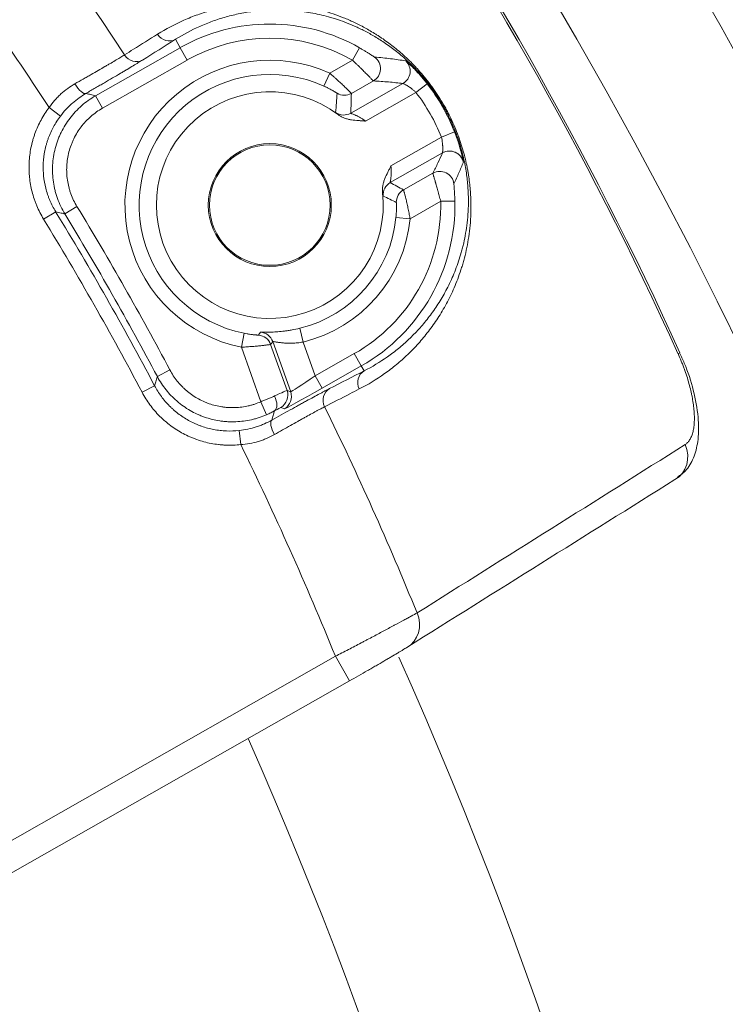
# Model space of a CAD drawing. Header units: millimetres. Extents: x 28 to 2257, y 19 to 785.
# Tile 26 of 55: x 1157 to 1182, y 599 to 634. Entities that reach past the tile are written whole.
import ezdxf

# ---------------------------------------------------------------- set-up
doc = ezdxf.new("R2010")
doc.units = ezdxf.units.MM
doc.layers.add('1', color=7, linetype='Continuous', true_color=0xffffff)

msp = doc.modelspace()

# ---------------------------------------------------------------- linework, layer by layer
at = {"layer": '1', "color": 155, "linetype": 'Continuous', "lineweight": 18}
for p, q in [((1162.378, 633.044), (1162.211, 633.339)), ((1159.388, 631.344), (1162.378, 633.044)), ((1162.625, 632.609), (1162.378, 633.044)), ((1168.704, 633.037), (1168.456, 632.603)), ((1162.625, 632.609), (1159.635, 630.91)), ((1167.648, 632.144), (1168.456, 632.603)), ((1167.648, 632.144), (1167.441, 631.689)), ((1168.39, 630.733), (1170.233, 631.78)), ((1169.189, 631.87), (1168.412, 631.428)), ((1171.085, 631.77), (1170.689, 631.465)), ((1159.635, 630.91), (1159.388, 631.344)), ((1170.689, 631.465), (1168.91, 630.453)), ((1158.149, 630.63), (1157.75, 630.931)), ((1169.808, 628.873), (1171.587, 629.885)), ((1172.052, 630.069), (1171.587, 629.885)), ((1171.626, 629.331), (1169.783, 628.284)), ((1170.25, 628.027), (1171.286, 628.616)), ((1158.735, 627.437), (1158.308, 627.178)), ((1171.563, 627.623), (1170.484, 627.009)), ((1171.563, 627.623), (1172.062, 627.634)), ((1157.983, 627.257), (1157.556, 626.996)), ((1170.484, 627.009), (1169.986, 627.058)), ((1164.538, 622.477), (1164.636, 622.967)), ((1166.708, 622.659), (1166.59, 623.144)), ((1165.565, 622.574), (1166.143, 620.951)), ((1166.272, 620.904), (1165.641, 622.674)), ((1166.708, 622.659), (1167.134, 621.464)), ((1165.224, 620.554), (1164.538, 622.477)), ((1167.134, 621.464), (1168.515, 622.249)), ((1168.515, 622.249), (1168.762, 621.814)), ((1179.998, 622.282), (1179.932, 622.252)), ((1168.762, 621.814), (1167.381, 621.029)), ((1168.762, 621.814), (1168.86, 621.641)), ((1162.012, 621.673), (1161.57, 621.439)), ((1161.472, 621.119), (1161.03, 620.886)), ((1167.134, 621.464), (1167.381, 621.029)), ((1166.143, 620.951), (1166.272, 620.904)), ((1165.224, 620.554), (1165.424, 620.096)), ((1166.048, 620.301), (1165.919, 620.349)), ((1164.455, 619.536), (1164.51, 619.04)), ((1151.221, 602.118), (1167.848, 611.57)), ((1168.342, 610.701), (1167.848, 611.57)), ((1168.342, 610.701), (1151.715, 601.249))]:
    msp.add_line(p, q, dxfattribs=at)
for centre, radius in [((1026.045, 547.094), 191), ((1026.045, 547.094), 177.917), ((1026.045, 547.094), 173.281), ((1165.536, 627.49), 2.169), ((1165.536, 627.49), 2.125)]:
    msp.add_circle(centre, radius, dxfattribs=at)
for centre, radius, start, end in [((1062.951, 569.176), 128.458, 24.40463, 34.82735), ((1062.951, 569.176), 128.531, 24.40463, 34.82735), ((1062.951, 569.176), 116.384, 33.13321, 37.05839), ((1062.951, 569.176), 113.139, 33.08158, 37.2257), ((1165.536, 627.49), 6.389, 60.2681, 119.616), ((1165.536, 627.49), 5.889, 60.2681, 119.616), ((1165.536, 627.49), 5.111, 65.5908, 258.747), ((1165.536, 627.49), 4.611, 65.5908, 258.747), ((1165.536, 627.49), 7.009, 21.5909, 37.6411), ((1165.536, 627.49), 4, 52.7727, 6.4593), ((1165.536, 627.49), 6.509, 21.5909, 37.6411), ((1062.951, 569.176), 112.111, 27.92133, 31.31064), ((1165.536, 627.49), 6.029, 299.616, 1.2663), ((1165.536, 627.49), 6.529, 299.616, 1.2663), ((1062.951, 569.176), 111.375, 27.79958, 31.43239), ((1062.951, 569.176), 111.611, 27.92133, 31.31064), ((1165.536, 627.49), 4.471, 283.6432, 354.4575), ((1062.951, 569.176), 110.875, 27.79958, 31.43239), ((1165.536, 627.49), 4.971, 283.6432, 354.4575), ((1062.951, 569.176), 116.384, 22.17359, 26.09876), ((1062.951, 569.176), 113.139, 22.00628, 26.1504), ((1026.045, 547.094), 157.803, 275.78031, 24.10625), ((1026.045, 547.094), 151.776, 276.03, 23.93437)]:
    msp.add_arc(centre, radius, start, end, dxfattribs=at)
for centre, major_axis, ratio, start_param, end_param in [((1161.964, 633.773), (-0.266, 0.424), 0.927163, 1.587455, 3.094994), ((1160.8, 633.043), (-0.266, 0.424), 0.927162, 1.587651, 3.094994), ((1168.942, 632.304), (0.025, 0.499), 0.999471, 3.708128, 5.71665), ((1169.986, 632.215), (0.06, 0.496), 0.999569, 3.777993, 5.646785), ((1158.807, 631.865), (-0.25, 0.433), 0.34841, 1.590254, 3.122973), ((1168.165, 631.863), (0.5, -0.006), 0.999796, 4.183376, 5.241402), ((1168.143, 631.167), (0.499, -0.025), 0.999786, 4.145636, 5.279142), ((1171.873, 628.897), (-0.457, 0.203), 0.999569, 3.777993, 5.646785), ((1171.533, 628.181), (0.446, -0.226), 0.9995, 0.584568, 2.557025), ((1170.03, 627.849), (0.234, 0.442), 0.999786, 1.004044, 2.137549), ((1170.497, 627.592), (0.247, 0.435), 0.999794, 1.033597, 2.107996), ((1165.094, 622.406), (0.396, -0.306), 0.999785, 0.999996, 2.141597), ((1165.17, 622.506), (0.398, -0.303), 0.999783, 0.993249, 2.148344), ((1169.107, 621.206), (-0.228, 0.445), 0.927163, 0.046599, 1.554138), ((1167.125, 621.489), (0.853, 0.585), 0.024847, 3.15247, 4.705813), ((1165.231, 620.533), (0.912, 0.419), 0.008794, 0.016678, 1.030974), ((1165.672, 620.784), (0.174, 0.469), 0.999741, 4.014385, 5.410393), ((1167.372, 621.054), (1.324, 0.753), 0.01719, 3.156014, 4.709357), ((1165.801, 620.736), (0.174, 0.469), 0.999741, 4.014385, 5.410393), ((1167.885, 620.58), (0.228, -0.445), 0.927162, 3.188192, 4.695535), ((1165.455, 620.669), (-0.243, 0.437), 0.508204, 3.161858, 4.628365), ((1165.478, 620.098), (0.441, 0.251), 0.01719, 0.014421, 1.028717), ((1165.853, 619.47), (0.244, -0.436), 0.34841, 3.160213, 4.692931), ((1179.33, 618.676), (-0.531, 0.847), 0.925549, 3.095483, 4.566514), ((1169.87, 612.751), (-0.531, 0.848), 0.925216, 3.095581, 4.552591)]:
    msp.add_ellipse(centre, major_axis=major_axis, ratio=ratio, start_param=start_param, end_param=end_param, dxfattribs=at)
for points, knots in [([(1161.575, 633.52), (1161.871, 633.705), (1162.18, 633.87), (1162.664, 634.083), (1162.829, 634.149), (1163.081, 634.238), (1163.166, 634.267), (1163.338, 634.321), (1163.425, 634.347), (1163.688, 634.419), (1163.867, 634.461), (1164.231, 634.531), (1164.416, 634.56), (1164.794, 634.603), (1164.987, 634.618), (1165.381, 634.631), (1165.581, 634.63), (1165.992, 634.609), (1166.201, 634.59), (1166.631, 634.531), (1166.851, 634.49), (1167.133, 634.424), (1167.219, 634.403), (1167.305, 634.38), (1167.363, 634.364), (1167.392, 634.356), (1167.537, 634.314), (1167.655, 634.277), (1167.893, 634.196), (1168.013, 634.151), (1168.256, 634.052), (1168.379, 633.999), (1168.629, 633.881), (1168.755, 633.817), (1169.012, 633.677), (1169.143, 633.6), (1169.309, 633.496), (1169.343, 633.474), (1169.41, 633.43), (1169.444, 633.408), (1169.545, 633.339), (1169.613, 633.291), (1169.817, 633.142), (1169.955, 633.034), (1170.163, 632.858), (1170.233, 632.796), (1170.373, 632.667), (1170.444, 632.6), (1170.533, 632.511), (1170.55, 632.493), (1170.586, 632.457), (1170.639, 632.403), (1170.692, 632.346), (1170.798, 632.232), (1170.867, 632.153), (1171.006, 631.988), (1171.075, 631.903), (1171.178, 631.769), (1171.212, 631.724), (1171.279, 631.631), (1171.313, 631.584), (1171.477, 631.348), (1171.601, 631.15), (1171.731, 630.918), (1171.745, 630.893), (1171.773, 630.84), (1171.787, 630.814), (1171.828, 630.736), (1171.855, 630.683), (1171.933, 630.527), (1171.982, 630.422), (1172.073, 630.213), (1172.116, 630.109), (1172.175, 629.953), (1172.195, 629.901), (1172.231, 629.798), (1172.249, 629.746), (1172.299, 629.594), (1172.33, 629.494), (1172.386, 629.298), (1172.411, 629.201), (1172.456, 629.01), (1172.477, 628.916), (1172.504, 628.777), (1172.513, 628.73), (1172.529, 628.639), (1172.536, 628.594), (1172.571, 628.37), (1172.592, 628.198), (1172.612, 627.948), (1172.618, 627.866), (1172.624, 627.745), (1172.625, 627.705), (1172.628, 627.626), (1172.629, 627.586), (1172.632, 627.391), (1172.629, 627.241), (1172.615, 626.95), (1172.604, 626.809), (1172.575, 626.536), (1172.557, 626.403), (1172.515, 626.145), (1172.491, 626.02), (1172.437, 625.776), (1172.408, 625.656), (1172.36, 625.482), (1172.344, 625.425), (1172.31, 625.312), (1172.293, 625.256), (1172.203, 624.981), (1172.124, 624.774), (1171.954, 624.379), (1171.862, 624.192), (1171.669, 623.834), (1171.568, 623.663), (1171.356, 623.337), (1171.245, 623.182), (1171.016, 622.884), (1170.898, 622.742), (1170.653, 622.47), (1170.527, 622.341), (1170.269, 622.093), (1170.136, 621.975), (1169.864, 621.751), (1169.725, 621.644), (1169.298, 621.341), (1169.001, 621.161), (1168.691, 621.002)], [0, 0, 0, 0, 0.0625, 0.0625, 0.09375, 0.09375, 0.109375, 0.109375, 0.125, 0.125, 0.15625, 0.15625, 0.1875, 0.1875, 0.21875, 0.21875, 0.25, 0.25, 0.28125, 0.28125, 0.3125, 0.3125, 0.320312, 0.324219, 0.324219, 0.328125, 0.328125, 0.34375, 0.34375, 0.359375, 0.359375, 0.375, 0.375, 0.390625, 0.390625, 0.40625, 0.40625, 0.410156, 0.410156, 0.414062, 0.414062, 0.421875, 0.421875, 0.4375, 0.4375, 0.445312, 0.445312, 0.453125, 0.453125, 0.455078, 0.455078, 0.457031, 0.460937, 0.460937, 0.46875, 0.46875, 0.476562, 0.476562, 0.480469, 0.480469, 0.484375, 0.484375, 0.5, 0.5, 0.501953, 0.501953, 0.503906, 0.503906, 0.507812, 0.507812, 0.515625, 0.515625, 0.523437, 0.523437, 0.527344, 0.527344, 0.53125, 0.53125, 0.539062, 0.539062, 0.546875, 0.546875, 0.554687, 0.554687, 0.558594, 0.558594, 0.5625, 0.5625, 0.578125, 0.578125, 0.585937, 0.585937, 0.589844, 0.589844, 0.59375, 0.59375, 0.609375, 0.609375, 0.625, 0.625, 0.640625, 0.640625, 0.65625, 0.65625, 0.671875, 0.671875, 0.679687, 0.679687, 0.6875, 0.6875, 0.71875, 0.71875, 0.75, 0.75, 0.78125, 0.78125, 0.8125, 0.8125, 0.84375, 0.84375, 0.875, 0.875, 0.90625, 0.90625, 0.9375, 0.9375, 1, 1, 1, 1]), ([(1168.86, 621.641), (1169.146, 621.786), (1169.421, 621.951), (1169.816, 622.23), (1169.945, 622.328), (1170.197, 622.534), (1170.32, 622.642), (1170.56, 622.87), (1170.677, 622.989), (1170.904, 623.239), (1171.014, 623.37), (1171.228, 623.644), (1171.331, 623.787), (1171.529, 624.088), (1171.624, 624.245), (1171.804, 624.575), (1171.89, 624.748), (1172.05, 625.113), (1172.125, 625.304), (1172.226, 625.608), (1172.259, 625.713), (1172.296, 625.847), (1172.304, 625.874), (1172.318, 625.928), (1172.34, 626.011), (1172.36, 626.094), (1172.398, 626.264), (1172.422, 626.38), (1172.463, 626.619), (1172.481, 626.742), (1172.51, 626.996), (1172.521, 627.127), (1172.537, 627.398), (1172.54, 627.538), (1172.539, 627.72), (1172.539, 627.757), (1172.537, 627.831), (1172.534, 627.943), (1172.527, 628.059), (1172.51, 628.293), (1172.493, 628.455), (1172.455, 628.708), (1172.441, 628.795), (1172.408, 628.971), (1172.389, 629.061), (1172.347, 629.243), (1172.324, 629.336), (1172.272, 629.524), (1172.243, 629.62), (1172.196, 629.766), (1172.179, 629.816), (1172.153, 629.89), (1172.144, 629.916), (1172.126, 629.966), (1172.117, 629.991), (1172.069, 630.118), (1172.028, 630.219), (1171.94, 630.423), (1171.892, 630.525), (1171.816, 630.678), (1171.79, 630.73), (1171.75, 630.807), (1171.736, 630.832), (1171.708, 630.883), (1171.694, 630.909), (1171.567, 631.136), (1171.446, 631.328), (1171.3, 631.536), (1171.284, 631.559), (1171.251, 631.604), (1171.234, 631.627), (1171.185, 631.694), (1171.152, 631.738), (1171.052, 631.866), (1170.984, 631.948), (1170.85, 632.105), (1170.782, 632.181), (1170.68, 632.289), (1170.646, 632.325), (1170.578, 632.394), (1170.543, 632.429), (1170.441, 632.528), (1170.374, 632.591), (1170.24, 632.712), (1170.173, 632.769), (1169.975, 632.933), (1169.845, 633.033), (1169.652, 633.171), (1169.588, 633.215), (1169.461, 633.299), (1169.398, 633.34), (1169.211, 633.455), (1169.088, 633.525), (1168.848, 633.653), (1168.73, 633.711), (1168.497, 633.818), (1168.382, 633.866), (1168.155, 633.956), (1168.043, 633.996), (1167.878, 634.051), (1167.823, 634.069), (1167.714, 634.102), (1167.659, 634.118), (1167.497, 634.163), (1167.391, 634.189), (1167.077, 634.26), (1166.873, 634.296), (1166.475, 634.348), (1166.282, 634.364), (1165.902, 634.38), (1165.717, 634.38), (1165.353, 634.366), (1165.175, 634.351), (1164.826, 634.309), (1164.655, 634.282), (1164.32, 634.215), (1164.155, 634.175), (1163.832, 634.085), (1163.674, 634.034), (1163.364, 633.922), (1163.212, 633.861), (1162.767, 633.663), (1162.483, 633.51), (1162.211, 633.339)], [0, 0, 0, 0, 0.0625, 0.0625, 0.09375, 0.09375, 0.125, 0.125, 0.15625, 0.15625, 0.1875, 0.1875, 0.21875, 0.21875, 0.25, 0.25, 0.28125, 0.28125, 0.3125, 0.3125, 0.328125, 0.328125, 0.332031, 0.332031, 0.335937, 0.34375, 0.34375, 0.359375, 0.359375, 0.375, 0.375, 0.390625, 0.390625, 0.40625, 0.40625, 0.410156, 0.410156, 0.414062, 0.421875, 0.421875, 0.4375, 0.4375, 0.445312, 0.445312, 0.453125, 0.453125, 0.460937, 0.460937, 0.46875, 0.46875, 0.472656, 0.472656, 0.474609, 0.474609, 0.476562, 0.476562, 0.484375, 0.484375, 0.492187, 0.492187, 0.496094, 0.496094, 0.498047, 0.498047, 0.5, 0.5, 0.515625, 0.515625, 0.517578, 0.517578, 0.519531, 0.519531, 0.523437, 0.523437, 0.53125, 0.53125, 0.539062, 0.539062, 0.542969, 0.542969, 0.546875, 0.546875, 0.554687, 0.554687, 0.5625, 0.5625, 0.578125, 0.578125, 0.585937, 0.585937, 0.59375, 0.59375, 0.609375, 0.609375, 0.625, 0.625, 0.640625, 0.640625, 0.65625, 0.65625, 0.664062, 0.664062, 0.671875, 0.671875, 0.6875, 0.6875, 0.71875, 0.71875, 0.75, 0.75, 0.78125, 0.78125, 0.8125, 0.8125, 0.84375, 0.84375, 0.875, 0.875, 0.90625, 0.90625, 0.9375, 0.9375, 1, 1, 1, 1]), ([(1160.412, 632.79), (1160.518, 632.856), (1160.623, 632.923), (1161.011, 633.166), (1161.293, 633.343), (1161.575, 633.52)], [0, 0, 0, 0, 0.272793, 0.272793, 1, 1, 1, 1]), ([(1168.704, 633.037), (1168.736, 633.019), (1168.767, 633.001), (1168.814, 632.974), (1168.829, 632.965), (1168.86, 632.946), (1168.875, 632.937), (1168.919, 632.91), (1168.948, 632.892), (1168.99, 632.866), (1169.003, 632.857), (1169.03, 632.84), (1169.043, 632.832), (1169.08, 632.808), (1169.103, 632.793), (1169.134, 632.773), (1169.144, 632.766), (1169.162, 632.755), (1169.179, 632.744), (1169.193, 632.735), (1169.202, 632.729), (1169.205, 632.727), (1169.211, 632.724), (1169.213, 632.722), (1169.224, 632.715), (1169.229, 632.712), (1169.23, 632.712)], [0, 0, 0, 0, 0.125, 0.125, 0.1875, 0.1875, 0.25, 0.25, 0.375, 0.375, 0.4375, 0.4375, 0.5, 0.5, 0.625, 0.625, 0.6875, 0.6875, 0.75, 0.8125, 0.8125, 0.84375, 0.84375, 0.875, 0.875, 1, 1, 1, 1]), ([(1158.661, 631.77), (1158.76, 631.826), (1158.858, 631.881), (1159, 631.963), (1159.047, 631.989), (1159.139, 632.042), (1159.185, 632.068), (1159.318, 632.145), (1159.489, 632.243), (1159.646, 632.334), (1159.758, 632.399), (1159.795, 632.421), (1159.866, 632.463), (1159.901, 632.483), (1160.002, 632.542), (1160.126, 632.616), (1160.233, 632.68), (1160.329, 632.739), (1160.373, 632.766), (1160.412, 632.79)], [0, 0, 0, 0, 0.125, 0.125, 0.1875, 0.1875, 0.25, 0.25, 0.375, 0.5, 0.5, 0.5625, 0.5625, 0.625, 0.625, 0.75, 0.875, 0.875, 1, 1, 1, 1]), ([(1161.047, 632.609), (1161.003, 632.581), (1160.953, 632.55), (1160.843, 632.483), (1160.722, 632.409), (1160.58, 632.324), (1160.465, 632.255), (1160.425, 632.232), (1160.344, 632.184), (1160.302, 632.159), (1160.174, 632.083), (1159.996, 631.978), (1159.801, 631.864), (1159.65, 631.776), (1159.598, 631.746), (1159.493, 631.685), (1159.44, 631.654), (1159.278, 631.56), (1159.167, 631.496), (1159.054, 631.431)], [0, 0, 0, 0, 0.125, 0.125, 0.25, 0.375, 0.375, 0.4375, 0.4375, 0.5, 0.5, 0.625, 0.75, 0.75, 0.8125, 0.8125, 0.875, 0.875, 1, 1, 1, 1]), ([(1169.189, 631.87), (1169.187, 631.87), (1169.181, 631.876), (1169.166, 631.891), (1169.16, 631.897), (1169.148, 631.909), (1169.144, 631.913), (1169.136, 631.921), (1169.131, 631.926), (1169.108, 631.95), (1169.085, 631.974), (1169.051, 632.009), (1169.044, 632.016), (1169.03, 632.031), (1169.008, 632.053), (1168.968, 632.095), (1168.933, 632.13), (1168.896, 632.168), (1168.877, 632.187), (1168.818, 632.247), (1168.776, 632.289), (1168.722, 632.343), (1168.711, 632.354), (1168.688, 632.376), (1168.677, 632.388), (1168.643, 632.421), (1168.62, 632.444), (1168.551, 632.512), (1168.504, 632.557), (1168.456, 632.603)], [0, 0, 0, 0, 0.125, 0.125, 0.1875, 0.1875, 0.21875, 0.21875, 0.25, 0.25, 0.375, 0.375, 0.40625, 0.40625, 0.4375, 0.5, 0.5625, 0.5625, 0.625, 0.625, 0.75, 0.75, 0.78125, 0.78125, 0.8125, 0.8125, 0.875, 0.875, 1, 1, 1, 1]), ([(1169.23, 632.712), (1169.425, 632.696), (1169.613, 632.676), (1169.979, 632.631), (1170.156, 632.606), (1170.329, 632.579)], [0, 0, 0, 0, 0.5, 0.5, 1, 1, 1, 1]), ([(1170.329, 632.579), (1170.331, 632.579), (1170.339, 632.573), (1170.359, 632.557), (1170.367, 632.55), (1170.38, 632.538), (1170.385, 632.533), (1170.396, 632.524), (1170.401, 632.519), (1170.43, 632.493), (1170.457, 632.468), (1170.503, 632.424), (1170.52, 632.408), (1170.554, 632.374), (1170.571, 632.357), (1170.626, 632.301), (1170.665, 632.261), (1170.746, 632.174), (1170.788, 632.128), (1170.851, 632.056), (1170.872, 632.032), (1170.904, 631.994), (1170.915, 631.981), (1170.936, 631.956), (1170.947, 631.943), (1171.001, 631.877), (1171.043, 631.824), (1171.085, 631.77)], [0, 0, 0, 0, 0.125, 0.125, 0.1875, 0.1875, 0.21875, 0.21875, 0.25, 0.25, 0.375, 0.375, 0.4375, 0.4375, 0.5, 0.5, 0.625, 0.625, 0.75, 0.75, 0.8125, 0.8125, 0.84375, 0.84375, 0.875, 0.875, 1, 1, 1, 1]), ([(1167.648, 632.144), (1167.699, 632.1), (1167.748, 632.057), (1167.821, 631.993), (1167.845, 631.972), (1167.881, 631.94), (1167.893, 631.929), (1167.916, 631.908), (1167.928, 631.897), (1167.986, 631.845), (1168.029, 631.804), (1168.091, 631.746), (1168.111, 631.727), (1168.15, 631.69), (1168.169, 631.673), (1168.221, 631.622), (1168.253, 631.591), (1168.309, 631.535), (1168.333, 631.511), (1168.362, 631.482), (1168.37, 631.473), (1168.385, 631.458), (1168.391, 631.451), (1168.406, 631.435), (1168.411, 631.429), (1168.412, 631.428)], [0, 0, 0, 0, 0.125, 0.125, 0.1875, 0.1875, 0.21875, 0.21875, 0.25, 0.25, 0.375, 0.375, 0.4375, 0.4375, 0.5, 0.5, 0.625, 0.625, 0.75, 0.75, 0.8125, 0.8125, 0.875, 0.875, 1, 1, 1, 1]), ([(1157.75, 630.931), (1157.811, 631.019), (1157.876, 631.103), (1157.963, 631.204), (1157.981, 631.224), (1158.017, 631.263), (1158.035, 631.282), (1158.091, 631.339), (1158.128, 631.376), (1158.244, 631.481), (1158.324, 631.546), (1158.489, 631.666), (1158.573, 631.72), (1158.661, 631.77)], [0, 0, 0, 0, 0.25, 0.25, 0.3125, 0.3125, 0.375, 0.375, 0.5, 0.5, 0.75, 0.75, 1, 1, 1, 1]), ([(1167.907, 631.434), (1167.907, 631.435), (1167.904, 631.437), (1167.895, 631.444), (1167.891, 631.446), (1167.883, 631.452), (1167.872, 631.459), (1167.859, 631.467), (1167.845, 631.476), (1167.837, 631.481), (1167.811, 631.497), (1167.792, 631.508), (1167.759, 631.527), (1167.748, 631.533), (1167.724, 631.547), (1167.711, 631.553), (1167.674, 631.574), (1167.647, 631.588), (1167.604, 631.61), (1167.59, 631.617), (1167.561, 631.632), (1167.546, 631.639), (1167.502, 631.66), (1167.472, 631.675), (1167.441, 631.689)], [0, 0, 0, 0, 0.125, 0.125, 0.1875, 0.1875, 0.25, 0.3125, 0.3125, 0.375, 0.375, 0.5, 0.5, 0.5625, 0.5625, 0.625, 0.625, 0.75, 0.75, 0.8125, 0.8125, 0.875, 0.875, 1, 1, 1, 1]), ([(1170.233, 631.78), (1170.068, 631.8), (1169.899, 631.818), (1169.551, 631.848), (1169.373, 631.861), (1169.189, 631.87)], [0, 0, 0, 0, 0.5, 0.5, 1, 1, 1, 1]), ([(1170.689, 631.465), (1170.665, 631.489), (1170.64, 631.512), (1170.602, 631.545), (1170.589, 631.556), (1170.564, 631.576), (1170.539, 631.596), (1170.514, 631.615), (1170.489, 631.633), (1170.477, 631.642), (1170.44, 631.667), (1170.417, 631.682), (1170.384, 631.703), (1170.373, 631.709), (1170.353, 631.721), (1170.343, 631.727), (1170.315, 631.743), (1170.298, 631.752), (1170.28, 631.761), (1170.276, 631.763), (1170.27, 631.766), (1170.267, 631.767), (1170.258, 631.771), (1170.253, 631.774), (1170.24, 631.779), (1170.235, 631.781), (1170.233, 631.78)], [0, 0, 0, 0, 0.125, 0.125, 0.1875, 0.1875, 0.25, 0.3125, 0.3125, 0.375, 0.375, 0.5, 0.5, 0.5625, 0.5625, 0.625, 0.625, 0.75, 0.75, 0.78125, 0.78125, 0.8125, 0.8125, 0.875, 0.875, 1, 1, 1, 1]), ([(1158.308, 627.178), (1158.255, 627.264), (1158.16, 627.44), (1158.082, 627.625), (1158.031, 627.767), (1158.016, 627.815), (1157.986, 627.911), (1157.973, 627.96), (1157.936, 628.105), (1157.898, 628.301), (1157.879, 628.499), (1157.872, 628.649), (1157.87, 628.724), (1157.871, 628.799), (1157.873, 628.849), (1157.874, 628.875), (1157.881, 629), (1157.902, 629.199), (1157.962, 629.491), (1158.022, 629.682), (1158.074, 629.823), (1158.093, 629.87), (1158.133, 629.963), (1158.153, 630.008), (1158.219, 630.143), (1158.315, 630.317), (1158.429, 630.481), (1158.52, 630.6), (1158.551, 630.639), (1158.6, 630.697), (1158.617, 630.716), (1158.65, 630.754), (1158.735, 630.846), (1158.897, 631.002), (1159.053, 631.125), (1159.216, 631.24), (1159.3, 631.294), (1159.388, 631.344)], [0, 0, 0, 0, 0.0625, 0.125, 0.125, 0.15625, 0.15625, 0.1875, 0.1875, 0.25, 0.3125, 0.3125, 0.34375, 0.359375, 0.359375, 0.375, 0.375, 0.4375, 0.5, 0.5625, 0.5625, 0.59375, 0.59375, 0.625, 0.625, 0.6875, 0.75, 0.75, 0.78125, 0.78125, 0.796875, 0.796875, 0.8125, 0.875, 0.9375, 0.9375, 1, 1, 1, 1]), ([(1159.054, 631.431), (1158.97, 631.382), (1158.888, 631.33), (1158.728, 631.215), (1158.649, 631.153), (1158.535, 631.052), (1158.497, 631.017), (1158.441, 630.963), (1158.423, 630.945), (1158.386, 630.908), (1158.296, 630.813), (1158.212, 630.713), (1158.149, 630.63)], [0, 0, 0, 0, 0.25, 0.25, 0.5, 0.5, 0.625, 0.625, 0.6875, 0.6875, 0.75, 1, 1, 1, 1]), ([(1159.054, 631.431), (1159.11, 631.416), (1159.166, 631.402), (1159.278, 631.373), (1159.333, 631.358), (1159.388, 631.344)], [0, 0, 0, 0, 0.504926, 0.504926, 1, 1, 1, 1]), ([(1157.556, 626.996), (1157.465, 627.146), (1157.385, 627.302), (1157.3, 627.504), (1157.283, 627.545), (1157.252, 627.627), (1157.208, 627.751), (1157.172, 627.876), (1157.108, 628.129), (1157.077, 628.299), (1157.056, 628.516), (1157.052, 628.56), (1157.047, 628.647), (1157.045, 628.691), (1157.042, 628.822), (1157.043, 628.91), (1157.056, 629.171), (1157.077, 629.343), (1157.129, 629.598), (1157.149, 629.683), (1157.185, 629.809), (1157.197, 629.851), (1157.224, 629.934), (1157.238, 629.976), (1157.313, 630.181), (1157.384, 630.34), (1157.55, 630.644), (1157.644, 630.791), (1157.75, 630.931)], [0, 0, 0, 0, 0.125, 0.125, 0.15625, 0.15625, 0.1875, 0.25, 0.25, 0.375, 0.375, 0.40625, 0.40625, 0.4375, 0.4375, 0.5, 0.5, 0.625, 0.625, 0.6875, 0.6875, 0.71875, 0.71875, 0.75, 0.75, 0.875, 0.875, 1, 1, 1, 1]), ([(1159.635, 630.91), (1159.562, 630.868), (1159.492, 630.823), (1159.356, 630.727), (1159.226, 630.624), (1159.106, 630.509), (1159.034, 630.433), (1159.02, 630.417), (1158.992, 630.386), (1158.978, 630.37), (1158.938, 630.322), (1158.911, 630.29), (1158.835, 630.191), (1158.741, 630.054), (1158.661, 629.909), (1158.606, 629.796), (1158.589, 629.758), (1158.556, 629.681), (1158.54, 629.642), (1158.497, 629.524), (1158.447, 629.366), (1158.396, 629.122), (1158.379, 628.956), (1158.373, 628.852), (1158.372, 628.831), (1158.371, 628.789), (1158.37, 628.726), (1158.371, 628.663), (1158.377, 628.539), (1158.393, 628.374), (1158.425, 628.211), (1158.456, 628.089), (1158.467, 628.049), (1158.491, 627.968), (1158.505, 627.928), (1158.547, 627.81), (1158.611, 627.656), (1158.691, 627.509), (1158.735, 627.437)], [0, 0, 0, 0, 0.0625, 0.0625, 0.125, 0.1875, 0.1875, 0.203125, 0.203125, 0.21875, 0.21875, 0.25, 0.25, 0.3125, 0.375, 0.375, 0.40625, 0.40625, 0.4375, 0.4375, 0.5, 0.5625, 0.625, 0.625, 0.640625, 0.640625, 0.65625, 0.6875, 0.6875, 0.75, 0.8125, 0.8125, 0.84375, 0.84375, 0.875, 0.875, 0.9375, 1, 1, 1, 1]), ([(1158.149, 630.63), (1158.058, 630.509), (1157.977, 630.384), (1157.835, 630.123), (1157.774, 629.987), (1157.71, 629.811), (1157.698, 629.775), (1157.675, 629.704), (1157.664, 629.668), (1157.634, 629.56), (1157.616, 629.487), (1157.572, 629.268), (1157.554, 629.121), (1157.543, 628.897), (1157.542, 628.822), (1157.544, 628.709), (1157.546, 628.672), (1157.551, 628.597), (1157.554, 628.56), (1157.572, 628.374), (1157.598, 628.228), (1157.653, 628.011), (1157.674, 627.94), (1157.71, 627.833), (1157.722, 627.798), (1157.749, 627.727), (1157.763, 627.692), (1157.836, 627.519), (1157.904, 627.386), (1157.983, 627.257)], [0, 0, 0, 0, 0.125, 0.125, 0.25, 0.25, 0.28125, 0.28125, 0.3125, 0.3125, 0.375, 0.375, 0.5, 0.5, 0.5625, 0.5625, 0.59375, 0.59375, 0.625, 0.625, 0.75, 0.75, 0.8125, 0.8125, 0.84375, 0.84375, 0.875, 0.875, 1, 1, 1, 1]), ([(1167.955, 630.675), (1167.939, 630.688), (1167.924, 630.7), (1167.905, 630.715), (1167.9, 630.72), (1167.889, 630.728), (1167.884, 630.732), (1167.871, 630.743), (1167.858, 630.754), (1167.854, 630.759), (1167.854, 630.76)], [0, 0, 0, 0, 0.25, 0.25, 0.375, 0.375, 0.5, 0.5, 0.75, 1, 1, 1, 1]), ([(1168.91, 630.453), (1168.89, 630.455), (1168.869, 630.457), (1168.828, 630.46), (1168.807, 630.461), (1168.745, 630.465), (1168.704, 630.468), (1168.58, 630.477), (1168.498, 630.484), (1168.375, 630.504), (1168.335, 630.512), (1168.255, 630.531), (1168.215, 630.543), (1168.136, 630.572), (1168.098, 630.588), (1168.024, 630.627), (1167.989, 630.649), (1167.955, 630.675)], [0, 0, 0, 0, 0.0625, 0.0625, 0.125, 0.125, 0.25, 0.25, 0.5, 0.5, 0.625, 0.625, 0.75, 0.75, 0.875, 0.875, 1, 1, 1, 1]), ([(1168.39, 630.733), (1168.39, 630.732), (1168.395, 630.729), (1168.408, 630.724), (1168.414, 630.721), (1168.427, 630.716), (1168.435, 630.713), (1168.46, 630.703), (1168.479, 630.695), (1168.512, 630.681), (1168.524, 630.676), (1168.548, 630.666), (1168.573, 630.655), (1168.599, 630.643), (1168.626, 630.63), (1168.64, 630.623), (1168.681, 630.601), (1168.709, 630.586), (1168.752, 630.561), (1168.767, 630.552), (1168.796, 630.534), (1168.811, 630.525), (1168.854, 630.496), (1168.882, 630.475), (1168.91, 630.453)], [0, 0, 0, 0, 0.125, 0.125, 0.1875, 0.1875, 0.25, 0.25, 0.375, 0.375, 0.4375, 0.4375, 0.5, 0.5625, 0.5625, 0.625, 0.625, 0.75, 0.75, 0.8125, 0.8125, 0.875, 0.875, 1, 1, 1, 1]), ([(1171.626, 629.331), (1171.626, 629.332), (1171.627, 629.334), (1171.628, 629.338), (1171.628, 629.339), (1171.629, 629.343), (1171.629, 629.345), (1171.631, 629.357), (1171.632, 629.369), (1171.634, 629.393), (1171.634, 629.402), (1171.635, 629.416), (1171.635, 629.421), (1171.635, 629.432), (1171.635, 629.437), (1171.636, 629.464), (1171.636, 629.488), (1171.635, 629.527), (1171.635, 629.54), (1171.634, 629.568), (1171.633, 629.582), (1171.63, 629.626), (1171.627, 629.657), (1171.621, 629.704), (1171.619, 629.72), (1171.614, 629.753), (1171.612, 629.769), (1171.603, 629.818), (1171.596, 629.851), (1171.587, 629.885)], [0, 0, 0, 0, 0.0625, 0.0625, 0.09375, 0.09375, 0.125, 0.125, 0.25, 0.25, 0.3125, 0.3125, 0.34375, 0.34375, 0.375, 0.375, 0.5, 0.5, 0.5625, 0.5625, 0.625, 0.625, 0.75, 0.75, 0.8125, 0.8125, 0.875, 0.875, 1, 1, 1, 1]), ([(1172.052, 630.069), (1172.078, 630.005), (1172.102, 629.941), (1172.135, 629.847), (1172.146, 629.816), (1172.162, 629.769), (1172.168, 629.753), (1172.178, 629.722), (1172.183, 629.707), (1172.208, 629.63), (1172.226, 629.571), (1172.251, 629.486), (1172.259, 629.458), (1172.27, 629.418), (1172.273, 629.404), (1172.28, 629.378), (1172.284, 629.365), (1172.3, 629.302), (1172.311, 629.256), (1172.323, 629.204), (1172.326, 629.194), (1172.33, 629.174), (1172.332, 629.165), (1172.338, 629.137), (1172.342, 629.121), (1172.351, 629.075), (1172.355, 629.051), (1172.359, 629.03), (1172.359, 629.026), (1172.36, 629.019), (1172.36, 629.016), (1172.361, 629.009), (1172.361, 629.006), (1172.361, 629.005)], [0, 0, 0, 0, 0.125, 0.125, 0.1875, 0.1875, 0.21875, 0.21875, 0.25, 0.25, 0.375, 0.375, 0.4375, 0.4375, 0.46875, 0.46875, 0.5, 0.5, 0.625, 0.625, 0.65625, 0.65625, 0.6875, 0.6875, 0.75, 0.75, 0.875, 0.875, 0.90625, 0.90625, 0.9375, 0.9375, 1, 1, 1, 1]), ([(1171.286, 628.616), (1171.348, 628.738), (1171.407, 628.859), (1171.52, 629.097), (1171.574, 629.215), (1171.626, 629.331)], [0, 0, 0, 0, 0.5, 0.5, 1, 1, 1, 1]), ([(1171.991, 629.38), (1172.034, 629.371), (1172.111, 629.342), (1172.206, 629.274), (1172.272, 629.201), (1172.31, 629.139), (1172.328, 629.102), (1172.332, 629.092), (1172.332, 629.09)], [0, 0, 0, 0, 0.266493, 0.510881, 0.715517, 0.876029, 0.977625, 1, 1, 1, 1]), ([(1169.51, 627.94), (1169.505, 627.981), (1169.504, 628.023), (1169.509, 628.106), (1169.514, 628.147), (1169.53, 628.23), (1169.54, 628.27), (1169.564, 628.349), (1169.578, 628.388), (1169.624, 628.503), (1169.66, 628.577), (1169.715, 628.688), (1169.734, 628.725), (1169.762, 628.781), (1169.772, 628.799), (1169.79, 628.836), (1169.799, 628.855), (1169.808, 628.873)], [0, 0, 0, 0, 0.125, 0.125, 0.25, 0.25, 0.375, 0.375, 0.5, 0.5, 0.75, 0.75, 0.875, 0.875, 0.9375, 0.9375, 1, 1, 1, 1]), ([(1169.808, 628.873), (1169.813, 628.838), (1169.816, 628.803), (1169.819, 628.751), (1169.819, 628.734), (1169.82, 628.7), (1169.82, 628.683), (1169.82, 628.633), (1169.819, 628.601), (1169.816, 628.554), (1169.814, 628.539), (1169.812, 628.509), (1169.809, 628.48), (1169.806, 628.453), (1169.802, 628.428), (1169.801, 628.415), (1169.796, 628.379), (1169.792, 628.358), (1169.788, 628.332), (1169.787, 628.324), (1169.785, 628.31), (1169.783, 628.298), (1169.782, 628.29), (1169.782, 628.285), (1169.782, 628.284), (1169.783, 628.284)], [0, 0, 0, 0, 0.125, 0.125, 0.1875, 0.1875, 0.25, 0.25, 0.375, 0.375, 0.4375, 0.4375, 0.5, 0.5625, 0.5625, 0.625, 0.625, 0.75, 0.75, 0.8125, 0.8125, 0.875, 0.9375, 0.9375, 1, 1, 1, 1]), ([(1172.361, 629.005), (1172.311, 628.881), (1172.258, 628.755), (1172.148, 628.5), (1172.091, 628.37), (1172.03, 628.238)], [0, 0, 0, 0, 0.5, 0.5, 1, 1, 1, 1]), ([(1171.563, 627.623), (1171.546, 627.687), (1171.529, 627.75), (1171.504, 627.843), (1171.496, 627.874), (1171.484, 627.92), (1171.479, 627.935), (1171.471, 627.965), (1171.467, 627.98), (1171.446, 628.055), (1171.431, 628.111), (1171.408, 628.19), (1171.4, 628.216), (1171.39, 628.254), (1171.386, 628.266), (1171.379, 628.29), (1171.376, 628.302), (1171.359, 628.36), (1171.347, 628.401), (1171.331, 628.456), (1171.326, 628.473), (1171.319, 628.497), (1171.317, 628.504), (1171.312, 628.519), (1171.31, 628.526), (1171.301, 628.558), (1171.295, 628.578), (1171.29, 628.599), (1171.288, 628.605), (1171.286, 628.613), (1171.286, 628.615), (1171.286, 628.616)], [0, 0, 0, 0, 0.125, 0.125, 0.1875, 0.1875, 0.21875, 0.21875, 0.25, 0.25, 0.375, 0.375, 0.4375, 0.4375, 0.46875, 0.46875, 0.5, 0.5, 0.625, 0.625, 0.6875, 0.6875, 0.71875, 0.71875, 0.75, 0.75, 0.875, 0.875, 0.9375, 0.9375, 1, 1, 1, 1]), ([(1172.03, 628.238), (1172.029, 628.238), (1172.029, 628.236), (1172.029, 628.23), (1172.029, 628.226), (1172.03, 628.212), (1172.031, 628.198), (1172.033, 628.171), (1172.034, 628.161), (1172.036, 628.14), (1172.037, 628.117), (1172.039, 628.092), (1172.041, 628.072), (1172.041, 628.066), (1172.042, 628.052), (1172.043, 628.044), (1172.045, 628.008), (1172.047, 627.978), (1172.05, 627.93), (1172.051, 627.914), (1172.053, 627.88), (1172.054, 627.863), (1172.057, 627.811), (1172.058, 627.777), (1172.061, 627.706), (1172.062, 627.67), (1172.062, 627.634)], [0, 0, 0, 0, 0.0625, 0.0625, 0.125, 0.125, 0.25, 0.25, 0.3125, 0.3125, 0.375, 0.4375, 0.4375, 0.46875, 0.46875, 0.5, 0.5, 0.625, 0.625, 0.6875, 0.6875, 0.75, 0.75, 0.875, 0.875, 1, 1, 1, 1]), ([(1169.531, 627.809), (1169.531, 627.81), (1169.529, 627.816), (1169.526, 627.832), (1169.523, 627.849), (1169.522, 627.855), (1169.52, 627.869), (1169.519, 627.876), (1169.516, 627.9), (1169.513, 627.919), (1169.51, 627.94)], [0, 0, 0, 0, 0.25, 0.5, 0.5, 0.625, 0.625, 0.75, 0.75, 1, 1, 1, 1]), ([(1170.25, 628.027), (1170.25, 628.027), (1170.251, 628.026), (1170.252, 628.024), (1170.252, 628.022), (1170.254, 628.017), (1170.256, 628.011), (1170.262, 627.99), (1170.268, 627.97), (1170.277, 627.937), (1170.279, 627.93), (1170.283, 627.915), (1170.289, 627.892), (1170.301, 627.848), (1170.311, 627.808), (1170.319, 627.776), (1170.322, 627.765), (1170.327, 627.743), (1170.33, 627.731), (1170.345, 627.672), (1170.357, 627.62), (1170.376, 627.538), (1170.382, 627.51), (1170.395, 627.452), (1170.402, 627.422), (1170.421, 627.33), (1170.434, 627.268), (1170.453, 627.173), (1170.459, 627.14), (1170.469, 627.092), (1170.472, 627.075), (1170.478, 627.042), (1170.481, 627.026), (1170.484, 627.009)], [0, 0, 0, 0, 0.03125, 0.03125, 0.0625, 0.0625, 0.125, 0.125, 0.25, 0.25, 0.28125, 0.28125, 0.3125, 0.375, 0.4375, 0.4375, 0.46875, 0.46875, 0.5, 0.5, 0.625, 0.625, 0.6875, 0.6875, 0.75, 0.75, 0.875, 0.875, 0.9375, 0.9375, 0.96875, 0.96875, 1, 1, 1, 1]), ([(1169.986, 627.058), (1169.989, 627.091), (1169.992, 627.124), (1169.997, 627.189), (1169.999, 627.221), (1170.001, 627.268), (1170.001, 627.284), (1170.002, 627.314), (1170.003, 627.329), (1170.004, 627.371), (1170.004, 627.398), (1170.004, 627.429), (1170.004, 627.435), (1170.004, 627.447), (1170.004, 627.464), (1170.003, 627.49), (1170.003, 627.508), (1170.002, 627.521), (1170.002, 627.525), (1170.002, 627.532), (1170.002, 627.536), (1170.001, 627.553), (1170, 627.564), (1169.999, 627.574), (1169.999, 627.577), (1169.998, 627.581), (1169.998, 627.582), (1169.997, 627.582)], [0, 0, 0, 0, 0.125, 0.125, 0.25, 0.25, 0.3125, 0.3125, 0.375, 0.375, 0.5, 0.5, 0.53125, 0.53125, 0.5625, 0.625, 0.6875, 0.6875, 0.71875, 0.71875, 0.75, 0.75, 0.875, 0.875, 0.9375, 0.9375, 1, 1, 1, 1]), ([(1158.308, 627.178), (1158.264, 627.188), (1158.22, 627.199), (1158.111, 627.226), (1158.047, 627.241), (1157.983, 627.257)], [0, 0, 0, 0, 0.407391, 0.407391, 1, 1, 1, 1]), ([(1164.636, 622.967), (1164.668, 622.961), (1164.7, 622.955), (1164.747, 622.947), (1164.763, 622.944), (1164.794, 622.939), (1164.809, 622.937), (1164.855, 622.93), (1164.883, 622.926), (1164.924, 622.921), (1164.937, 622.919), (1164.963, 622.916), (1164.976, 622.915), (1165.011, 622.911), (1165.032, 622.909), (1165.059, 622.907), (1165.068, 622.907), (1165.084, 622.905), (1165.091, 622.905), (1165.11, 622.904), (1165.12, 622.904), (1165.133, 622.904), (1165.137, 622.904), (1165.137, 622.904)], [0, 0, 0, 0, 0.125, 0.125, 0.1875, 0.1875, 0.25, 0.25, 0.375, 0.375, 0.4375, 0.4375, 0.5, 0.5, 0.625, 0.625, 0.6875, 0.6875, 0.75, 0.75, 0.875, 0.875, 1, 1, 1, 1]), ([(1165.137, 622.904), (1165.141, 622.91), (1165.145, 622.915), (1165.164, 622.943), (1165.18, 622.965), (1165.199, 622.993), (1165.203, 622.999), (1165.207, 623.004)], [0, 0, 0, 0, 0.165669, 0.165669, 0.828344, 0.828344, 1, 1, 1, 1]), ([(1165.207, 623.004), (1165.208, 623.006), (1165.218, 623.007), (1165.241, 623.007), (1165.246, 623.007), (1165.257, 623.008), (1165.275, 623.008), (1165.313, 623.007), (1165.351, 623.007), (1165.383, 623.007), (1165.394, 623.007), (1165.417, 623.007), (1165.429, 623.007), (1165.492, 623.008), (1165.548, 623.009), (1165.642, 623.012), (1165.676, 623.013), (1165.728, 623.016), (1165.745, 623.017), (1165.782, 623.02), (1165.8, 623.021), (1165.894, 623.028), (1165.973, 623.036), (1166.078, 623.049), (1166.099, 623.052), (1166.142, 623.058), (1166.164, 623.061), (1166.23, 623.071), (1166.274, 623.079), (1166.408, 623.103), (1166.498, 623.122), (1166.59, 623.144)], [0, 0, 0, 0, 0.125, 0.125, 0.15625, 0.15625, 0.1875, 0.25, 0.3125, 0.3125, 0.34375, 0.34375, 0.375, 0.375, 0.5, 0.5, 0.5625, 0.5625, 0.59375, 0.59375, 0.625, 0.625, 0.75, 0.75, 0.78125, 0.78125, 0.8125, 0.8125, 0.875, 0.875, 1, 1, 1, 1]), ([(1165.565, 622.574), (1165.564, 622.574), (1165.562, 622.573), (1165.555, 622.572), (1165.549, 622.571), (1165.528, 622.567), (1165.507, 622.564), (1165.474, 622.56), (1165.467, 622.559), (1165.452, 622.557), (1165.428, 622.554), (1165.402, 622.551), (1165.345, 622.544), (1165.302, 622.539), (1165.23, 622.531), (1165.205, 622.529), (1165.153, 622.523), (1165.126, 622.521), (1165.043, 622.513), (1164.985, 622.508), (1164.908, 622.501), (1164.892, 622.5), (1164.861, 622.498), (1164.814, 622.494), (1164.766, 622.491), (1164.67, 622.484), (1164.605, 622.48), (1164.538, 622.477)], [0, 0, 0, 0, 0.0625, 0.0625, 0.125, 0.125, 0.25, 0.25, 0.28125, 0.28125, 0.3125, 0.375, 0.375, 0.5, 0.5, 0.5625, 0.5625, 0.625, 0.625, 0.75, 0.75, 0.78125, 0.78125, 0.8125, 0.875, 0.875, 1, 1, 1, 1]), ([(1166.708, 622.659), (1166.642, 622.646), (1166.576, 622.637), (1166.479, 622.626), (1166.447, 622.624), (1166.398, 622.62), (1166.382, 622.62), (1166.351, 622.618), (1166.335, 622.617), (1166.257, 622.615), (1166.197, 622.616), (1166.126, 622.619), (1166.112, 622.619), (1166.084, 622.621), (1166.07, 622.622), (1166.03, 622.625), (1166.004, 622.627), (1165.929, 622.634), (1165.884, 622.64), (1165.822, 622.648), (1165.803, 622.651), (1165.767, 622.657), (1165.751, 622.659), (1165.706, 622.666), (1165.683, 622.67), (1165.659, 622.674), (1165.653, 622.674), (1165.644, 622.675), (1165.642, 622.674), (1165.641, 622.674)], [0, 0, 0, 0, 0.125, 0.125, 0.1875, 0.1875, 0.21875, 0.21875, 0.25, 0.25, 0.375, 0.375, 0.40625, 0.40625, 0.4375, 0.4375, 0.5, 0.5, 0.625, 0.625, 0.6875, 0.6875, 0.75, 0.75, 0.875, 0.875, 0.9375, 0.9375, 1, 1, 1, 1]), ([(1179.897, 617.882), (1180.026, 617.962), (1180.285, 618.171), (1180.531, 618.649), (1180.667, 619.257), (1180.664, 620.025), (1180.495, 620.938), (1180.249, 621.728), (1180.046, 622.157), (1179.985, 622.276)], [0, 0, 0, 0, 0.0985, 0.227138, 0.372417, 0.548013, 0.741358, 0.928088, 1, 1, 1, 1]), ([(1180.184, 619.039), (1180.214, 619.058), (1180.243, 619.082), (1180.296, 619.137), (1180.345, 619.2), (1180.386, 619.278), (1180.413, 619.343), (1180.422, 619.366), (1180.438, 619.413), (1180.445, 619.438), (1180.466, 619.514), (1180.488, 619.622), (1180.507, 619.802), (1180.51, 619.935), (1180.509, 620.022), (1180.509, 620.039), (1180.508, 620.075), (1180.506, 620.128), (1180.503, 620.183), (1180.494, 620.294), (1180.478, 620.446), (1180.453, 620.605), (1180.43, 620.728), (1180.422, 620.77), (1180.409, 620.833), (1180.404, 620.854), (1180.395, 620.896), (1180.371, 621.002), (1180.321, 621.194), (1180.243, 621.455), (1180.182, 621.632), (1180.133, 621.765), (1180.116, 621.81), (1180.082, 621.899), (1180.064, 621.943), (1180.01, 622.076), (1179.972, 622.164), (1179.932, 622.252)], [0, 0, 0, 0, 0.0625, 0.0625, 0.125, 0.1875, 0.1875, 0.21875, 0.21875, 0.25, 0.25, 0.3125, 0.375, 0.4375, 0.4375, 0.453125, 0.453125, 0.46875, 0.5, 0.5, 0.5625, 0.625, 0.625, 0.65625, 0.65625, 0.671875, 0.671875, 0.6875, 0.75, 0.8125, 0.875, 0.875, 0.90625, 0.90625, 0.9375, 0.9375, 1, 1, 1, 1]), ([(1162.012, 621.673), (1162.085, 621.534), (1162.171, 621.404), (1162.316, 621.222), (1162.367, 621.164), (1162.448, 621.08), (1162.476, 621.052), (1162.519, 621.012), (1162.533, 620.999), (1162.563, 620.972), (1162.577, 620.959), (1162.711, 620.845), (1162.837, 620.755), (1163.039, 620.639), (1163.108, 620.603), (1163.215, 620.554), (1163.251, 620.539), (1163.324, 620.509), (1163.361, 620.496), (1163.544, 620.432), (1163.695, 620.395), (1163.887, 620.366), (1163.945, 620.358), (1164.004, 620.353), (1164.043, 620.35), (1164.063, 620.349), (1164.16, 620.343), (1164.238, 620.342), (1164.471, 620.351), (1164.625, 620.372), (1164.815, 620.415), (1164.853, 620.425), (1164.929, 620.446), (1164.967, 620.457), (1165.078, 620.494), (1165.152, 620.522), (1165.224, 620.554)], [0, 0, 0, 0, 0.125, 0.125, 0.1875, 0.1875, 0.21875, 0.21875, 0.234375, 0.234375, 0.25, 0.25, 0.375, 0.375, 0.4375, 0.4375, 0.46875, 0.46875, 0.5, 0.5, 0.625, 0.625, 0.65625, 0.671875, 0.671875, 0.6875, 0.6875, 0.75, 0.75, 0.875, 0.875, 0.90625, 0.90625, 0.9375, 0.9375, 1, 1, 1, 1]), ([(1161.472, 621.119), (1161.485, 621.162), (1161.499, 621.206), (1161.531, 621.312), (1161.551, 621.376), (1161.57, 621.439)], [0, 0, 0, 0, 0.407391, 0.407391, 1, 1, 1, 1]), ([(1161.472, 621.119), (1161.542, 620.986), (1161.622, 620.859), (1161.798, 620.62), (1161.895, 620.507), (1162.027, 620.374), (1162.054, 620.348), (1162.109, 620.297), (1162.137, 620.272), (1162.222, 620.198), (1162.28, 620.152), (1162.46, 620.019), (1162.585, 619.939), (1162.783, 619.834), (1162.85, 619.802), (1162.954, 619.756), (1162.989, 619.742), (1163.058, 619.714), (1163.093, 619.701), (1163.269, 619.639), (1163.413, 619.6), (1163.632, 619.558), (1163.706, 619.547), (1163.817, 619.534), (1163.855, 619.53), (1163.93, 619.524), (1163.967, 619.522), (1164.155, 619.515), (1164.305, 619.52), (1164.455, 619.536)], [0, 0, 0, 0, 0.125, 0.125, 0.25, 0.25, 0.28125, 0.28125, 0.3125, 0.3125, 0.375, 0.375, 0.5, 0.5, 0.5625, 0.5625, 0.59375, 0.59375, 0.625, 0.625, 0.75, 0.75, 0.8125, 0.8125, 0.84375, 0.84375, 0.875, 0.875, 1, 1, 1, 1]), ([(1165.424, 620.096), (1165.338, 620.058), (1165.25, 620.024), (1165.116, 619.98), (1165.071, 619.966), (1164.98, 619.941), (1164.934, 619.93), (1164.797, 619.898), (1164.613, 619.865), (1164.335, 619.842), (1164.148, 619.843), (1164.031, 619.85), (1164.007, 619.851), (1163.96, 619.855), (1163.89, 619.861), (1163.821, 619.87), (1163.682, 619.891), (1163.499, 619.927), (1163.321, 619.98), (1163.189, 620.026), (1163.145, 620.043), (1163.058, 620.078), (1163.014, 620.097), (1162.886, 620.155), (1162.72, 620.241), (1162.485, 620.391), (1162.338, 620.506), (1162.249, 620.583), (1162.231, 620.598), (1162.196, 620.63), (1162.179, 620.646), (1162.127, 620.694), (1162.094, 620.727), (1161.997, 620.828), (1161.874, 620.968), (1161.71, 621.194), (1161.614, 621.355), (1161.57, 621.439)], [0, 0, 0, 0, 0.0625, 0.0625, 0.09375, 0.09375, 0.125, 0.125, 0.1875, 0.25, 0.3125, 0.3125, 0.328125, 0.328125, 0.34375, 0.375, 0.375, 0.4375, 0.5, 0.5, 0.53125, 0.53125, 0.5625, 0.5625, 0.625, 0.6875, 0.75, 0.75, 0.765625, 0.765625, 0.78125, 0.78125, 0.8125, 0.8125, 0.875, 0.9375, 1, 1, 1, 1]), ([(1164.51, 619.04), (1164.335, 619.02), (1164.16, 619.014), (1163.941, 619.023), (1163.897, 619.026), (1163.809, 619.032), (1163.679, 619.045), (1163.55, 619.065), (1163.294, 619.114), (1163.127, 619.159), (1162.921, 619.232), (1162.88, 619.247), (1162.799, 619.279), (1162.759, 619.296), (1162.638, 619.349), (1162.559, 619.387), (1162.329, 619.51), (1162.182, 619.602), (1161.973, 619.757), (1161.905, 619.812), (1161.806, 619.897), (1161.773, 619.927), (1161.709, 619.987), (1161.677, 620.017), (1161.523, 620.172), (1161.41, 620.304), (1161.204, 620.583), (1161.112, 620.73), (1161.03, 620.886)], [0, 0, 0, 0, 0.125, 0.125, 0.15625, 0.15625, 0.1875, 0.25, 0.25, 0.375, 0.375, 0.40625, 0.40625, 0.4375, 0.4375, 0.5, 0.5, 0.625, 0.625, 0.6875, 0.6875, 0.71875, 0.71875, 0.75, 0.75, 0.875, 0.875, 1, 1, 1, 1]), ([(1165.606, 619.904), (1165.72, 619.968), (1165.831, 620.03), (1166.047, 620.15), (1166.152, 620.209), (1166.356, 620.322), (1166.455, 620.376), (1166.598, 620.455), (1166.646, 620.481), (1166.737, 620.532), (1166.782, 620.556), (1166.913, 620.627), (1167.077, 620.717), (1167.223, 620.795), (1167.326, 620.85), (1167.359, 620.868), (1167.422, 620.902), (1167.453, 620.918), (1167.539, 620.963), (1167.592, 620.99), (1167.638, 621.014)], [0, 0, 0, 0, 0.125, 0.125, 0.25, 0.25, 0.375, 0.375, 0.4375, 0.4375, 0.5, 0.5, 0.625, 0.75, 0.75, 0.8125, 0.8125, 0.875, 0.875, 1, 1, 1, 1]), ([(1168.691, 621.002), (1168.58, 620.945), (1168.469, 620.888), (1168.061, 620.679), (1167.765, 620.527), (1167.469, 620.376)], [0, 0, 0, 0, 0.272793, 0.272793, 1, 1, 1, 1]), ([(1165.224, 620.554), (1165.266, 620.571), (1165.307, 620.587), (1165.39, 620.621), (1165.431, 620.639), (1165.511, 620.672), (1165.588, 620.706), (1165.661, 620.739), (1165.697, 620.755)], [0, 0, 0, 0, 0.25, 0.25, 0.5, 0.5, 0.75, 1, 1, 1, 1]), ([(1165.702, 620.234), (1165.66, 620.21), (1165.615, 620.187), (1165.545, 620.152), (1165.522, 620.14), (1165.473, 620.118), (1165.449, 620.107), (1165.424, 620.096)], [0, 0, 0, 0, 0.5, 0.5, 0.75, 0.75, 1, 1, 1, 1]), ([(1165.702, 620.234), (1165.686, 620.18), (1165.671, 620.126), (1165.639, 620.016), (1165.622, 619.96), (1165.606, 619.904)], [0, 0, 0, 0, 0.492461, 0.492461, 1, 1, 1, 1]), ([(1167.469, 620.376), (1167.428, 620.355), (1167.383, 620.331), (1167.307, 620.29), (1167.28, 620.276), (1167.225, 620.247), (1167.196, 620.231), (1167.107, 620.183), (1166.979, 620.113), (1166.835, 620.034), (1166.722, 619.971), (1166.683, 619.949), (1166.603, 619.905), (1166.561, 619.882), (1166.436, 619.812), (1166.264, 619.715), (1166.081, 619.611), (1165.893, 619.505), (1165.796, 619.45), (1165.696, 619.393)], [0, 0, 0, 0, 0.125, 0.125, 0.1875, 0.1875, 0.25, 0.25, 0.375, 0.5, 0.5, 0.5625, 0.5625, 0.625, 0.625, 0.75, 0.875, 0.875, 1, 1, 1, 1]), ([(1164.455, 619.536), (1164.559, 619.548), (1164.662, 619.565), (1164.863, 619.608), (1164.962, 619.635), (1165.107, 619.682), (1165.155, 619.698), (1165.226, 619.725), (1165.25, 619.735), (1165.297, 619.754), (1165.412, 619.803), (1165.522, 619.857), (1165.606, 619.904)], [0, 0, 0, 0, 0.25, 0.25, 0.5, 0.5, 0.625, 0.625, 0.6875, 0.6875, 0.75, 1, 1, 1, 1]), ([(1165.696, 619.393), (1165.609, 619.343), (1165.518, 619.298), (1165.4, 619.247), (1165.376, 619.237), (1165.328, 619.218), (1165.303, 619.209), (1165.23, 619.182), (1165.18, 619.166), (1165.03, 619.121), (1164.929, 619.097), (1164.722, 619.059), (1164.617, 619.047), (1164.51, 619.04)], [0, 0, 0, 0, 0.25, 0.25, 0.3125, 0.3125, 0.375, 0.375, 0.5, 0.5, 0.75, 0.75, 1, 1, 1, 1]), ([(1167.848, 611.57), (1168.003, 611.651), (1168.156, 611.731), (1168.459, 611.889), (1168.609, 611.967), (1168.793, 612.064), (1168.83, 612.083), (1168.903, 612.122), (1168.939, 612.141), (1169.047, 612.198), (1169.118, 612.235), (1169.325, 612.344), (1169.458, 612.415), (1169.649, 612.516), (1169.711, 612.549), (1169.802, 612.598), (1169.832, 612.614), (1169.891, 612.645), (1169.92, 612.661), (1170.061, 612.737), (1170.166, 612.793), (1170.31, 612.871), (1170.356, 612.896), (1170.422, 612.932), (1170.443, 612.943), (1170.485, 612.966), (1170.505, 612.977), (1170.603, 613.031), (1170.671, 613.069), (1170.728, 613.101)], [0, 0, 0, 0, 0.125, 0.125, 0.25, 0.25, 0.28125, 0.28125, 0.3125, 0.3125, 0.375, 0.375, 0.5, 0.5, 0.5625, 0.5625, 0.59375, 0.59375, 0.625, 0.625, 0.75, 0.75, 0.8125, 0.8125, 0.84375, 0.84375, 0.875, 0.875, 1, 1, 1, 1]), ([(1170.364, 611.882), (1170.324, 611.856), (1170.276, 611.827), (1170.207, 611.785), (1170.193, 611.777), (1170.164, 611.759), (1170.119, 611.732), (1170.07, 611.703), (1169.969, 611.642), (1169.896, 611.599), (1169.796, 611.54), (1169.776, 611.528), (1169.735, 611.504), (1169.713, 611.492), (1169.649, 611.454), (1169.606, 611.429), (1169.472, 611.35), (1169.379, 611.296), (1169.233, 611.212), (1169.184, 611.183), (1169.108, 611.14), (1169.082, 611.125), (1169.031, 611.095), (1169.005, 611.08), (1168.876, 611.006), (1168.771, 610.946), (1168.558, 610.824), (1168.451, 610.763), (1168.342, 610.701)], [0, 0, 0, 0, 0.125, 0.125, 0.15625, 0.15625, 0.1875, 0.25, 0.25, 0.375, 0.375, 0.40625, 0.40625, 0.4375, 0.4375, 0.5, 0.5, 0.625, 0.625, 0.6875, 0.6875, 0.71875, 0.71875, 0.75, 0.75, 0.875, 0.875, 1, 1, 1, 1])]:
    msp.add_open_spline(points, degree=3, knots=knots, dxfattribs=at)
for points in [[(1162.211, 633.339), (1161.823, 633.095), (1161.435, 632.852), (1161.047, 632.609)], [(1167.854, 630.76), (1167.877, 630.986), (1167.894, 631.211), (1167.907, 631.434)], [(1168.412, 631.428), (1168.409, 631.199), (1168.402, 630.967), (1168.39, 630.733)], [(1169.783, 628.284), (1169.941, 628.2), (1170.097, 628.114), (1170.25, 628.027)], [(1169.997, 627.582), (1169.844, 627.66), (1169.689, 627.736), (1169.531, 627.809)], [(1165.641, 622.674), (1165.616, 622.64), (1165.59, 622.607), (1165.565, 622.574)], [(1167.638, 621.014), (1168.046, 621.223), (1168.453, 621.432), (1168.86, 621.641)], [(1170.728, 613.101), (1173.884, 615.083), (1177.035, 617.062), (1180.184, 619.039)], [(1179.824, 617.807), (1176.674, 615.834), (1173.521, 613.859), (1170.364, 611.882)]]:
    msp.add_open_spline(points, degree=3, dxfattribs=at)

doc.saveas('drawing.dxf')
